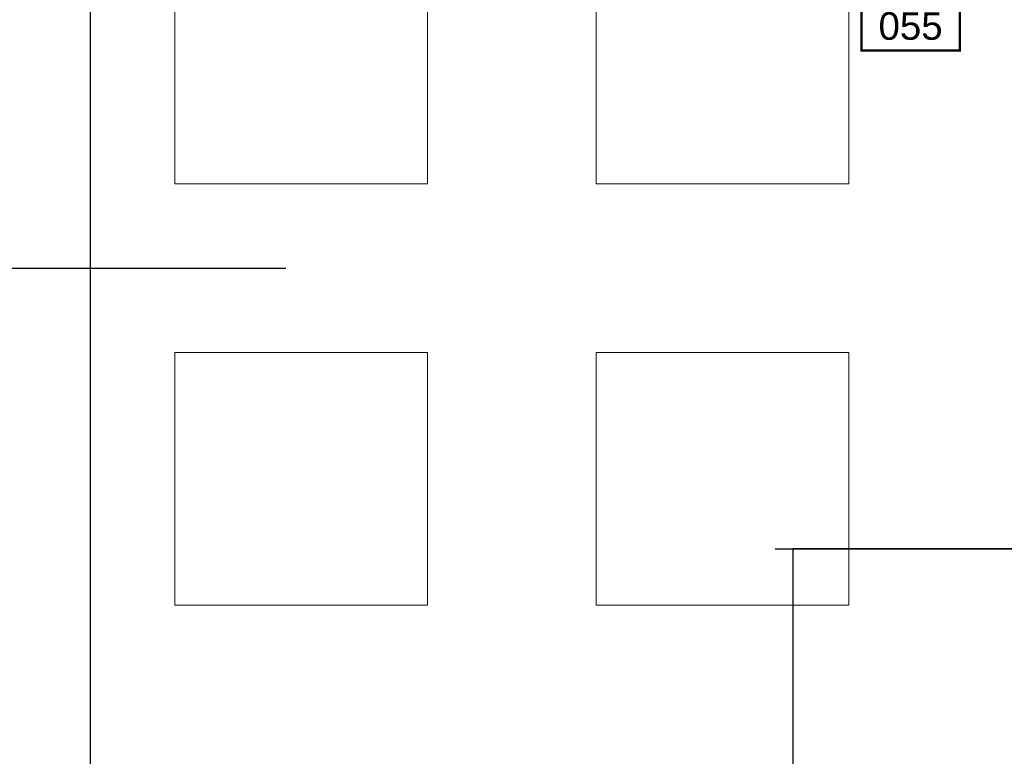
# Model space of a CAD drawing. Header units: centimetres. Extents: x -228435 to 111511, y -89367 to 428125.
# Tile 102 of 216: x -47044 to -40034, y 80624 to 85869. Entities that reach past the tile are written whole.
import ezdxf
from ezdxf.enums import TextEntityAlignment as Align

# ---------------------------------------------------------------- set-up
doc = ezdxf.new("R2010")
doc.units = ezdxf.units.CM
doc.header["$LTSCALE"] = 50
doc.linetypes.add('DASHDOT2', pattern=[12.7, 6.35, -3.175, 0, -3.175])
doc.linetypes.add('HIDDENX2', pattern=[19.05, 12.7, -6.35])
doc.layers.get('0').update_dxf_attribs({"color": 8})
for name, color, linetype in [('ARCH_INFO_AREA_ETYKIETY_200', 8, 'Continuous'), ('ARCH_INFO_OSIE_IST', 8, 'DASHDOT2'), ('ARCH_WYKŁADZINA', 8, 'Continuous'), ('Osie rzutów$0$ARCH_INFO_OSIE_OPISY_IST', 8, 'Continuous')]:
    doc.layers.add(name, color=color, linetype=linetype)
doc.layers.add('ARCH_SUFITY_PODWIESZANE', color=8, linetype='HIDDENX2', lineweight=9)
doc.styles.add('Arial', font='ARIAL.TTF')

# ---------------------------------------------------------------- blocks, each defined once
blk = doc.blocks.new('SU Lampy kwadratowe +0')
at = {"layer": 'ARCH_SUFITY_PODWIESZANE', "ltscale": 2.5}
for points in [[(7520, 13150), (7700, 13150), (7700, 12970), (7520, 12970)], [(7820, 13150), (8000, 13150), (8000, 12970), (7820, 12970)], [(7520, 12850), (7700, 12850), (7700, 12670), (7520, 12670)], [(7820, 12850), (8000, 12850), (8000, 12670), (7820, 12670)]]:
    blk.add_lwpolyline(points, close=True, dxfattribs=at)
blk = doc.blocks.new('etykieta_numer')
at = {"color": 0, "linetype": 'ByBlock', "const_width": 2.44}
blk.add_lwpolyline([(-50, -50), (-50, 0), (50, 0), (50, -50)], close=True, dxfattribs=at)
at = {"color": 0, "linetype": 'ByBlock', "style": 'Arial'}
blk.add_attdef('AECAREA:NUMBER', text='', height=28, dxfattribs=at).set_placement((0, -25), align=Align.MIDDLE)
blk = doc.blocks.new('Osie rzutów')
at = {"layer": 'ARCH_INFO_OSIE_IST', "ltscale": 10}
for p, q in [((7460, 12255), (7460, 15006.6)), ((4436.04, 12910), (7599.14, 12910)), ((7947.38, 12710), (13655, 12710))]:
    blk.add_line(p, q, dxfattribs=at)

msp = doc.modelspace()

# ---------------------------------------------------------------- linework, layer by layer
at = {"layer": 'ARCH_WYKŁADZINA', "linetype": 'Continuous', "lineweight": -3}
for p, q in [((-39540, 82100, 630), (-41540, 82100, 630)), ((-41540, 82100, 630), (-41540, 68500, 630))]:
    msp.add_line(p, q, dxfattribs=at)

# ---------------------------------------------------------------- block references
at = {"layer": 'ARCH_INFO_AREA_ETYKIETY_200', "linetype": 'Continuous', "lineweight": -3, "xscale": 7, "yscale": 7, "zscale": 10}
msp.add_blockref('etykieta_numer', (-40701.05531, 85998.75914, 630), dxfattribs=at).add_auto_attribs({'AECAREA:NUMBER': '055'})
at = {"layer": 'ARCH_SUFITY_PODWIESZANE', "ltscale": 2.5, "xscale": 10, "yscale": 10, "zscale": 10}
msp.add_blockref('SU Lampy kwadratowe +0', (-121140, -45000, -5670), dxfattribs=at)
at = {"layer": 'Osie rzutów$0$ARCH_INFO_OSIE_OPISY_IST', "xscale": 10, "yscale": 10, "zscale": 10}
msp.add_blockref('Osie rzutów', (-121140, -45000, 630), dxfattribs=at)

doc.saveas('drawing.dxf')
